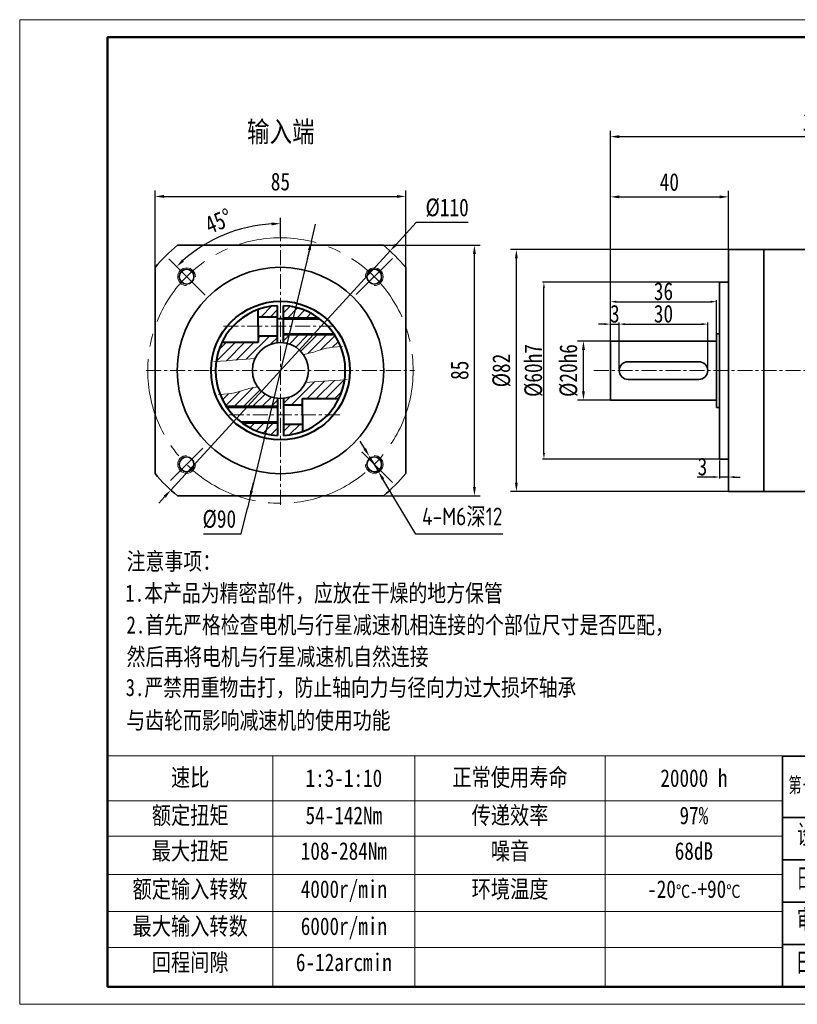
# Model space of a CAD drawing. Header units: millimetres. Extents: x -294 to 205, y -174 to 160.
# Tile 1 of 2: x -294 to -30, y -174 to 160. Entities that reach past the tile are written whole.
import ezdxf
from ezdxf.enums import TextEntityAlignment as Align

# ---------------------------------------------------------------- set-up
doc = ezdxf.new("R2010")
doc.units = ezdxf.units.MM
doc.header["$PDSIZE"] = -5
doc.linetypes.add('CENTER', pattern=[50.8, 31.75, -6.35, 6.35, -6.35])
doc.linetypes.add('点画线', pattern=[18, 12, -2, 2, -2])
doc.layers.get('0').update_dxf_attribs({"lineweight": 18})
doc.layers.get('Defpoints').update_dxf_attribs({"lineweight": 18})
for name, color, linetype, lineweight in [('dim', 82, 'Continuous', 9), ('screw', 33, 'Continuous', 13), ('中心线', 1, 'Continuous', 13), ('中心线层', 1, '点画线', 18), ('剖面线', 161, 'Continuous', 15), ('图框', 7, 'Continuous', 35), ('图框_内框线', 5, 'Continuous', 50), ('图框_外框线', 7, 'Continuous', 18), ('实线', 7, 'Continuous', 35), ('尺寸线', 3, 'Continuous', 18), ('尺寸线层', 3, 'Continuous', 18), ('粗实线', 7, 'Continuous', 40), ('粗实线层', 7, 'Continuous', 35), ('细实线', 211, 'Continuous', 18)]:
    doc.layers.add(name, color=color, linetype=linetype, lineweight=lineweight)
doc.styles.get("Standard").update_dxf_attribs({"font": 'txt.shx', "bigfont": 'gbcbig.shx'})
doc.styles.add('宋体', font='txt', dxfattribs={"width": 0.8})
doc.styles.add('标准', font='txt', dxfattribs={"width": 0.667})
doc.dimstyles.new('ISO-25', dxfattribs={"dimtxt": 6, "dimasz": 3, "dimexe": 2, "dimexo": 0, "dimgap": 2, "dimtad": 1, "dimdsep": 46, "dimtxsty": 'Standard', "dimcen": 2.5, "dimdle": 6, "dimadec": 0, "dimazin": 0, "dimtfac": 1, "dimtmove": 0, "dimatfit": 3, "dimfxl": 0, "dimarcsym": 0})
doc.dimstyles.new('ISO-25$3', dxfattribs={"dimtxt": 6, "dimasz": 3, "dimexe": 2, "dimexo": 0, "dimgap": 2, "dimtad": 1, "dimtoh": 1, "dimdsep": 46, "dimtxsty": 'Standard', "dimcen": 2.5, "dimdle": 6, "dimadec": 0, "dimazin": 0, "dimtfac": 1, "dimtmove": 0, "dimatfit": 3, "dimfxl": 0, "dimtolj": 1, "dimarcsym": 0})

# ---------------------------------------------------------------- blocks, each defined once
blk = doc.blocks.new('*D0')
at = {"layer": 'Defpoints', "color": 0}
for p in [(-90.31, 56.74), (-93.31, 49.68), (-90.31, 41)]:
    blk.add_point(p, dxfattribs=at)
at = {"layer": 'dim', "color": 0, "linetype": 'Continuous', "lineweight": -2}
for p, q in [((-93.31, 50.18), (-93.31, 57.23)), ((-90.31, 41.5), (-90.31, 57.23)), ((-95.31, 56.74), (-97.31, 56.74)), ((-93.31, 56.74), (-90.31, 56.74)), ((-88.31, 56.74), (-86.31, 56.74))]:
    blk.add_line(p, q, dxfattribs=at)
at = {"layer": 'dim', "color": 0}
for points in [[(-95.31, 57.07), (-95.31, 56.4), (-93.31, 56.74)], [(-88.31, 57.07), (-88.31, 56.4), (-90.31, 56.74)]]:
    blk.add_solid(points, dxfattribs=at)
at = {"layer": 'dim', "color": 0, "insert": (-91.81, 60.23), "char_height": 6, "attachment_point": 5, "style": '宋体'}
blk.add_mtext('\\A1;3', dxfattribs=at)
blk = doc.blocks.new('*D1')
at = {"layer": 'Defpoints', "color": 0}
for p in [(-60.31, 56.74), (-90.31, 41), (-60.31, 41)]:
    blk.add_point(p, dxfattribs=at)
at = {"layer": 'dim', "color": 0, "linetype": 'Continuous', "lineweight": -2}
for p, q in [((-90.31, 41.5), (-90.31, 57.23)), ((-60.31, 41.5), (-60.31, 57.23)), ((-88.31, 56.74), (-62.31, 56.74))]:
    blk.add_line(p, q, dxfattribs=at)
at = {"layer": 'dim', "color": 0}
for points in [[(-88.31, 57.07), (-88.31, 56.4), (-90.31, 56.74)], [(-62.31, 57.07), (-62.31, 56.4), (-60.31, 56.74)]]:
    blk.add_solid(points, dxfattribs=at)
at = {"layer": 'dim', "color": 0, "insert": (-75.31, 60.23), "char_height": 6, "attachment_point": 5, "style": '宋体'}
blk.add_mtext('\\A1;30', dxfattribs=at)
blk = doc.blocks.new('*D2')
at = {"layer": 'Defpoints', "color": 0}
for p in [(-53.31, 99.89), (-53.31, 82), (-93.31, 50.31)]:
    blk.add_point(p, dxfattribs=at)
at = {"layer": '尺寸线', "color": 0, "linetype": 'Continuous', "lineweight": -2}
for p, q in [((-93.31, 50.31), (-93.31, 101.89)), ((-53.31, 82), (-53.31, 101.89)), ((-90.31, 99.89), (-56.31, 99.89))]:
    blk.add_line(p, q, dxfattribs=at)
at = {"layer": '尺寸线', "color": 0}
for points in [[(-90.31, 100.39), (-90.31, 99.39), (-93.31, 99.89)], [(-56.31, 100.39), (-56.31, 99.39), (-53.31, 99.89)]]:
    blk.add_solid(points, dxfattribs=at)
at = {"layer": '尺寸线', "color": 0, "insert": (-73.31, 104.89), "char_height": 6, "attachment_point": 5, "style": '宋体'}
blk.add_mtext('\\A1;40', dxfattribs=at)
blk = doc.blocks.new('*D4')
at = {"layer": 'Defpoints', "color": 0}
for p in [(-115.84, 71), (-54.81, 71), (-54.81, 11)]:
    blk.add_point(p, dxfattribs=at)
at = {"layer": 'dim', "color": 0, "linetype": 'Continuous', "lineweight": -2}
for p, q in [((-55.31, 71), (-116.34, 71)), ((-115.84, 13), (-115.84, 69)), ((-55.31, 11), (-116.34, 11))]:
    blk.add_line(p, q, dxfattribs=at)
at = {"layer": 'dim', "color": 0}
for points in [[(-116.18, 69), (-115.51, 69), (-115.84, 71)], [(-116.18, 13), (-115.51, 13), (-115.84, 11)]]:
    blk.add_solid(points, dxfattribs=at)
at = {"layer": 'dim', "color": 0, "insert": (-119.34, 41), "char_height": 6, "attachment_point": 5, "rotation": 90, "style": '宋体'}
blk.add_mtext('\\A1;%%C60h7', dxfattribs=at)
blk = doc.blocks.new('*D5')
at = {"layer": 'Defpoints', "color": 0}
for p in [(-56.31, 11), (-53.31, 11), (-56.31, 4.89)]:
    blk.add_point(p, dxfattribs=at)
at = {"layer": 'dim', "color": 0, "linetype": 'Continuous', "lineweight": -2}
for p, q in [((-56.31, 10.5), (-56.31, 4.39)), ((-53.31, 10.5), (-53.31, 4.39)), ((-58.31, 4.89), (-63.9, 4.89)), ((-53.31, 4.89), (-56.31, 4.89)), ((-51.31, 4.89), (-49.31, 4.89))]:
    blk.add_line(p, q, dxfattribs=at)
at = {"layer": 'dim', "color": 0}
for points in [[(-58.31, 5.22), (-58.31, 4.55), (-56.31, 4.89)], [(-51.31, 5.22), (-51.31, 4.55), (-53.31, 4.89)]]:
    blk.add_solid(points, dxfattribs=at)
at = {"layer": 'dim', "color": 0, "insert": (-62.1, 8.39), "char_height": 6, "attachment_point": 5, "style": '宋体'}
blk.add_mtext('\\A1;3', dxfattribs=at)
blk = doc.blocks.new('*D10')
at = {"layer": 'Defpoints', "color": 0}
for p in [(-194.67, 84.76), (-215.68, -2.76)]:
    blk.add_point(p, dxfattribs=at)
at = {"layer": '尺寸线', "color": 0, "linetype": 'Continuous', "lineweight": -2}
for p, q in [((-193.97, 87.67), (-193.26, 90.59)), ((-194.67, 84.76), (-193.97, 87.67)), ((-194.67, 84.76), (-215.68, -2.76)), ((-215.68, -2.76), (-216.38, -5.67)), ((-218.48, -14.43), (-216.38, -5.67)), ((-231.28, -14.43), (-218.48, -14.43))]:
    blk.add_line(p, q, dxfattribs=at)
at = {"layer": '尺寸线', "color": 0, "lineweight": -2}
for p, q in [((-195.37, 81.84), (-196.07, 78.92)), ((-214.97, 0.16), (-214.27, 3.08))]:
    blk.add_line(p, q, dxfattribs=at)
at = {"layer": '尺寸线', "color": 0}
for points in [[(-195.85, 81.96), (-194.88, 81.72), (-194.67, 84.76)], [(-215.46, 0.28), (-214.49, 0.04), (-215.68, -2.76)]]:
    blk.add_solid(points, dxfattribs=at)
at = {"layer": '尺寸线', "color": 0, "insert": (-225.88, -9.43), "char_height": 6, "attachment_point": 5, "style": '宋体'}
blk.add_mtext('\\A1;%%C90', dxfattribs=at)
blk = doc.blocks.new('*D11')
at = {"layer": 'Defpoints', "color": 0}
for p in [(-162.67, 100.03), (-247.67, 72.74), (-162.67, 72.74)]:
    blk.add_point(p, dxfattribs=at)
at = {"layer": '尺寸线', "color": 0, "linetype": 'Continuous', "lineweight": -2}
for p, q in [((-247.67, 72.74), (-247.67, 102.03)), ((-162.67, 72.74), (-162.67, 102.03)), ((-244.67, 100.03), (-165.67, 100.03))]:
    blk.add_line(p, q, dxfattribs=at)
at = {"layer": '尺寸线', "color": 0}
for points in [[(-244.67, 100.53), (-244.67, 99.53), (-247.67, 100.03)], [(-165.67, 100.53), (-165.67, 99.53), (-162.67, 100.03)]]:
    blk.add_solid(points, dxfattribs=at)
at = {"layer": '尺寸线', "color": 0, "insert": (-205.17, 105.03), "char_height": 6, "attachment_point": 5, "style": '宋体'}
blk.add_mtext('\\A1;85', dxfattribs=at)
blk = doc.blocks.new('*D12')
at = {"layer": 'Defpoints', "color": 0}
for p in [(-173.44, 83.5), (-139.41, 83.5), (-170.26, -1.5)]:
    blk.add_point(p, dxfattribs=at)
at = {"layer": '尺寸线', "color": 0, "linetype": 'Continuous', "lineweight": -2}
for p, q in [((-173.44, 83.5), (-137.41, 83.5)), ((-139.41, 1.5), (-139.41, 80.5)), ((-170.26, -1.5), (-137.41, -1.5))]:
    blk.add_line(p, q, dxfattribs=at)
at = {"layer": '尺寸线', "color": 0}
for points in [[(-139.91, 80.5), (-138.91, 80.5), (-139.41, 83.5)], [(-139.91, 1.5), (-138.91, 1.5), (-139.41, -1.5)]]:
    blk.add_solid(points, dxfattribs=at)
at = {"layer": '尺寸线', "color": 0, "insert": (-144.41, 41.08), "char_height": 6, "attachment_point": 5, "rotation": 90, "style": '宋体'}
blk.add_mtext('\\A1;85', dxfattribs=at)
blk = doc.blocks.new('*D13')
at = {"layer": 'Defpoints', "color": 0}
for p in [(-125.18, 82), (-53.31, 82), (-53.31, 0)]:
    blk.add_point(p, dxfattribs=at)
at = {"layer": '尺寸线', "color": 0, "linetype": 'Continuous', "lineweight": -2}
for p, q in [((-53.31, 82), (-127.18, 82)), ((-125.18, 3), (-125.18, 79)), ((-53.31, 0), (-127.18, 0))]:
    blk.add_line(p, q, dxfattribs=at)
at = {"layer": '尺寸线', "color": 0}
for points in [[(-125.68, 79), (-124.68, 79), (-125.18, 82)], [(-125.68, 3), (-124.68, 3), (-125.18, 0)]]:
    blk.add_solid(points, dxfattribs=at)
at = {"layer": '尺寸线', "color": 0, "insert": (-130.18, 41), "char_height": 6, "attachment_point": 5, "rotation": 90, "style": '宋体'}
blk.add_mtext('\\A1;%%C82', dxfattribs=at)
blk = doc.blocks.new('*D14')
at = {"layer": 'Defpoints', "color": 0}
for p in [(-102.44, 51), (-93.31, 51), (-93.31, 31)]:
    blk.add_point(p, dxfattribs=at)
at = {"layer": '尺寸线', "color": 0, "linetype": 'Continuous', "lineweight": -2}
for p, q in [((-93.31, 51), (-104.44, 51)), ((-102.44, 34), (-102.44, 48)), ((-93.31, 31), (-104.44, 31))]:
    blk.add_line(p, q, dxfattribs=at)
at = {"layer": '尺寸线', "color": 0}
for points in [[(-102.94, 48), (-101.94, 48), (-102.44, 51)], [(-102.94, 34), (-101.94, 34), (-102.44, 31)]]:
    blk.add_solid(points, dxfattribs=at)
at = {"layer": '尺寸线', "color": 0, "insert": (-107.44, 41), "char_height": 6, "attachment_point": 5, "rotation": 90, "style": '宋体'}
blk.add_mtext('\\A1;%%C20h6', dxfattribs=at)
blk = doc.blocks.new('*D18')
at = {"layer": 'Defpoints', "color": 0}
for p in [(-57.31, 64.34), (-93.31, 51), (-57.31, 51)]:
    blk.add_point(p, dxfattribs=at)
at = {"layer": 'dim', "color": 0, "linetype": 'Continuous', "lineweight": -2}
for p, q in [((-93.31, 51.5), (-93.31, 64.84)), ((-91.31, 64.34), (-59.31, 64.34)), ((-57.31, 51.5), (-57.31, 64.84))]:
    blk.add_line(p, q, dxfattribs=at)
at = {"layer": 'dim', "color": 0}
for points in [[(-91.31, 64.67), (-91.31, 64), (-93.31, 64.34)], [(-59.31, 64.67), (-59.31, 64), (-57.31, 64.34)]]:
    blk.add_solid(points, dxfattribs=at)
at = {"layer": 'dim', "color": 0, "insert": (-75.31, 67.84), "char_height": 6, "attachment_point": 5, "style": '宋体'}
blk.add_mtext('\\A1;36', dxfattribs=at)
blk = doc.blocks.new('*D21')
at = {"layer": 'Defpoints', "color": 0}
for p in [(-93.31, 120.3), (46.69, 83.5), (-93.31, 46)]:
    blk.add_point(p, dxfattribs=at)
at = {"layer": '尺寸线', "color": 0, "linetype": 'Continuous', "lineweight": -2}
for p, q in [((-93.31, 46), (-93.31, 122.3)), ((43.69, 120.3), (-90.31, 120.3)), ((46.69, 83.5), (46.69, 122.3))]:
    blk.add_line(p, q, dxfattribs=at)
at = {"layer": '尺寸线', "color": 0}
for points in [[(-90.31, 120.8), (-90.31, 119.8), (-93.31, 120.3)], [(43.69, 120.8), (43.69, 119.8), (46.69, 120.3)]]:
    blk.add_solid(points, dxfattribs=at)
at = {"layer": '尺寸线', "color": 0, "insert": (-23.31, 125.3), "char_height": 6, "attachment_point": 5, "style": '宋体'}
blk.add_mtext('\\A1;140', dxfattribs=at)
blk = doc.blocks.new('*D23')
at = {"layer": 'Defpoints', "color": 0}
for p in [(-175.03, 11.89), (-171.95, 6.74)]:
    blk.add_point(p, dxfattribs=at)
at = {"layer": '尺寸线', "color": 0, "linetype": 'Continuous', "lineweight": -2}
for p, q in [((-176.56, 14.47), (-178.1, 17.04)), ((-175.03, 11.89), (-171.95, 6.74)), ((-159.27, -14.47), (-170.41, 4.17)), ((-129.81, -14.47), (-159.27, -14.47))]:
    blk.add_line(p, q, dxfattribs=at)
blk.add_arc((-173.49, 9.32), 3, 270, 339.0574, dxfattribs=at)
at = {"layer": '尺寸线', "color": 0}
for points in [[(-176.14, 14.72), (-176.99, 14.21), (-175.03, 11.89)], [(-169.98, 4.42), (-170.84, 3.91), (-171.95, 6.74)]]:
    blk.add_solid(points, dxfattribs=at)
at = {"layer": '尺寸线', "color": 0, "insert": (-143.54, -8.79), "char_height": 6, "attachment_point": 5, "style": '宋体'}
blk.add_mtext('\\A1;{\\fISOCPEUR|b0|i0|c0|p34;4-M6}深{\\fISOCPEUR|b0|i0|c0|p34;12}', dxfattribs=at)
blk = doc.blocks.new('*D73')
at = {"layer": 'Defpoints', "color": 0}
for p in [(-168, 81.54), (-242.34, 0.46)]:
    blk.add_point(p, dxfattribs=at)
at = {"layer": '尺寸线', "color": 0, "linetype": 'Continuous', "lineweight": -2}
for p, q in [((-159.15, 91.19), (-165.97, 83.75)), ((-141.55, 91.19), (-159.15, 91.19)), ((-242.34, 0.46), (-168, 81.54)), ((-244.37, -1.75), (-246.4, -3.96))]:
    blk.add_line(p, q, dxfattribs=at)
at = {"layer": '尺寸线', "color": 0}
for points in [[(-166.34, 84.09), (-165.6, 83.41), (-168, 81.54)], [(-244.74, -1.41), (-244, -2.09), (-242.34, 0.46)]]:
    blk.add_solid(points, dxfattribs=at)
at = {"layer": '尺寸线', "color": 0, "insert": (-148.65, 96.19), "char_height": 6, "attachment_point": 5, "style": '宋体'}
blk.add_mtext('\\A1;%%C110', dxfattribs=at)
blk = doc.blocks.new('标准图框')
at = {"layer": '中心线层'}
for p, q in [((56.35, 69.75), (56.35, 87.61)), ((31.57, 78.68), (46.24, 78.68)), ((47.42, 78.68), (65.28, 78.68))]:
    blk.add_line(p, q, dxfattribs=at)
at = {"layer": '图框'}
for p, q in [((0, 90.06), (0, 0)), ((26.28, 66.07), (26.28, 90.06)), ((70.57, 90.06), (70.57, 0)), ((170.23, 0), (170.23, 90.06)), ((0, 66.07), (269.9, 66.07)), ((26.28, 66.07), (26.28, 0)), ((103.79, 66.07), (103.79, 33.03)), ((137.01, 66.07), (137.01, 33.03)), ((0, 49.55), (170.23, 49.55)), ((0, 33.03), (269.9, 33.03)), ((0, 16.52), (170.23, 16.52))]:
    blk.add_line(p, q, dxfattribs=at)
at = {"layer": '图框', "lineweight": 18}
for p, q in [((34.41, 81.53), (43.4, 84.77)), ((43.4, 84.77), (43.4, 72.59)), ((34.41, 75.83), (34.41, 81.53)), ((43.4, 72.59), (34.41, 75.83))]:
    blk.add_line(p, q, dxfattribs=at)
for radius in [6.09, 2.85]:
    blk.add_circle((56.35, 78.68), radius, dxfattribs=at)
at = {"layer": '粗实线层'}
for p, q in [((0, 90.06), (269.9, 90.06)), ((269.9, 90.06), (269.9, 0)), ((0, 0), (269.9, 0))]:
    blk.add_line(p, q, dxfattribs=at)
at = {"layer": '尺寸线层', "attachment_point": 5, "line_spacing_factor": 0.957757, "style": '标准'}
for s, insert, char_height, width in [('{\\T1.1;第一视角}', (13.51, 78.46), 5.872, 25.8366), ('\\T1.1;设计', (12.95, 59.12), 7.505, 33.0206), ('\\T1.1;比例', (84.2, 59.28), 7.505, 33.0206), ('\\T1.1;版本', (119.07, 58.86), 7.505, 33.0206), ('\\T1.1;数量', (154.39, 58.95), 7.505, 33.0206), ('\\T1.1;日期', (12.49, 42.02), 7.505, 33.0206), ('\\T1.1;审核', (12.75, 25.86), 7.505, 30.4408), ('\\T1.1;日期', (12.32, 9.1), 7.505, 30.4408)]:
    blk.add_mtext(s, dxfattribs=dict(at, insert=insert, char_height=char_height, width=width))
at = {"layer": '尺寸线层', "style": '标准', "width": 0.667}
for tag, height, p in [('材料', 12.01, (113.43, 78.04)), ('公司', 12.01, (211.79, 77.58)), ('设计', 7.5, (46.92, 59.12)), ('名称', 12.01, (211.56, 49.21)), ('日期', 7.5, (45.78, 42.48)), ('比列', 7.5, (84.17, 41.84)), ('版本', 7.5, (119.67, 41.53)), ('数量', 7.5, (152.07, 42.15)), ('审核', 7.5, (46.51, 24.81)), ('图纸编号', 12.01, (212.95, 17.81)), ('日期', 7.5, (45.62, 9.57)), ('纸张', 7.5, (114.47, 9.57))]:
    blk.add_attdef(tag, text='', height=height, dxfattribs=at).set_placement(p, align=Align.MIDDLE_CENTER)
blk = doc.blocks.new('*D77')
at = {"layer": 'Defpoints', "color": 0}
for p in [(-218.06, 89.11), (-205.17, 86.5), (-243.01, 78.83), (-230.7, 66.53), (-205.17, -4.5)]:
    blk.add_point(p, dxfattribs=at)
at = {"layer": '尺寸线', "color": 0, "linetype": 'Continuous', "lineweight": -2}
blk.add_line((-205.17, 86.5), (-205.17, 92.81), dxfattribs=at)
blk.add_arc((-205.17, 41), 49.81, 93.4516, 131.5484, dxfattribs=at)
at = {"layer": '尺寸线', "color": 0}
for points in [[(-208.18, 91.22), (-208.15, 90.22), (-205.17, 90.81)], [(-237.86, 77.91), (-238.55, 78.64), (-240.39, 76.22)]]:
    blk.add_solid(points, dxfattribs=at)
at = {"layer": '尺寸线', "color": 0, "insert": (-226.14, 91.63), "char_height": 6, "attachment_point": 5, "rotation": 22.5, "style": '宋体'}
blk.add_mtext('\\A1;45°', dxfattribs=at)

msp = doc.modelspace()

# ---------------------------------------------------------------- linework, layer by layer
at = {"layer": 'screw', "color": 1, "linetype": 'CENTER', "ltscale": 0.16}
for p, q in [((-205.17, -4.5), (-205.17, 86.5)), ((-224.517, 56), (-185.948, 56)), ((-250.67, 41), (-159.67, 41)), ((-98.964, 41), (52.053, 41)), ((-222.674, 26), (-184.105, 26))]:
    msp.add_line(p, q, dxfattribs=at)
at = {"layer": 'screw', "color": 92}
for centre, start, end in [((-236.99, 72.82), 0, 270), ((-173.351, 72.82), 270, 180), ((-236.99, 9.18), 90, 0), ((-173.351, 9.18), 180, 90)]:
    msp.add_arc(centre, 3, start, end, dxfattribs=at)
at = {"layer": '中心线', "color": 1, "linetype": '点画线', "ltscale": 2.2}
msp.add_line((-230.703, 66.533), (-243.005, 78.835), dxfattribs=at)
at = {"layer": '中心线', "color": 1, "linetype": 'CENTER', "ltscale": 2.2}
for p, q in [((-179.445, 66.726), (-167.187, 78.983)), ((-231.459, 14.712), (-242.488, 3.682)), ((-177.565, 13.394), (-167.227, 3.057))]:
    msp.add_line(p, q, dxfattribs=at)
at = {"layer": '中心线', "color": 1, "linetype": '点画线', "ltscale": 2.2}
msp.add_circle((-205.17, 41), 45, dxfattribs=at)
at = {"layer": '剖面线', "linetype": 'Continuous'}
for p, q in [((-212.305, 61.811), (-212.67, 61.446)), ((-208.18, 62.793), (-211.723, 59.25)), ((-206.17, 61.659), (-208.58, 59.25)), ((-201.927, 62.76), (-204.17, 60.516)), ((-199.332, 62.211), (-202.544, 59)), ((-201.927, 62.76), (-201.927, 62.76)), ((-196.981, 61.419), (-199.401, 59)), ((-199.332, 62.211), (-199.332, 62.211)), ((-196.981, 61.419), (-196.981, 61.419)), ((-194.836, 60.422), (-196.257, 59)), ((-194.836, 60.422), (-194.836, 60.422)), ((-192.873, 59.242), (-193.114, 59)), ((-192.873, 59.242), (-192.873, 59.242)), ((-220.473, 50.5), (-226.826, 44.146)), ((-223.616, 50.5), (-225.981, 48.135)), ((-217.33, 50.5), (-223.495, 44.335)), ((-214.187, 50.5), (-220.132, 44.554)), ((-208.794, 52.75), (-216.74, 44.804)), ((-211.937, 52.75), (-212.67, 52.016)), ((-206.17, 52.23), (-208.505, 49.896)), ((-202.257, 53), (-204.17, 51.087)), ((-199.114, 53), (-202.118, 49.996)), ((-195.971, 53), (-200.001, 48.97)), ((-192.828, 53), (-198.284, 47.544)), ((-189.685, 53), (-195.911, 46.774)), ((-186.657, 52.885), (-191.553, 47.989)), ((-185.515, 50.883), (-187.514, 48.885)), ((-201.547, 29.25), (-193.601, 37.196)), ((-196.154, 31.5), (-190.208, 37.446)), ((-193.011, 31.5), (-186.846, 37.665)), ((-189.868, 31.5), (-183.514, 37.854)), ((-223.684, 29.115), (-218.788, 34.011)), ((-220.656, 29), (-214.429, 35.226)), ((-217.513, 29), (-212.057, 34.456)), ((-186.725, 31.5), (-184.359, 33.865)), ((-224.825, 31.117), (-222.827, 33.115)), ((-214.369, 29), (-210.34, 33.03)), ((-211.226, 29), (-208.223, 32.004)), ((-208.083, 29), (-206.17, 30.913)), ((-204.17, 29.77), (-201.836, 32.104)), ((-198.404, 29.25), (-197.67, 29.984)), ((-217.468, 22.758), (-217.226, 23)), ((-217.468, 22.758), (-217.468, 22.758)), ((-215.505, 21.578), (-214.083, 23)), ((-215.505, 21.578), (-215.505, 21.578)), ((-213.359, 20.581), (-210.94, 23)), ((-213.359, 20.581), (-213.359, 20.581)), ((-211.008, 19.789), (-207.797, 23)), ((-208.414, 19.24), (-206.17, 21.484)), ((-204.17, 20.341), (-201.761, 22.75)), ((-202.161, 19.207), (-198.618, 22.75)), ((-198.036, 20.189), (-197.67, 20.554)), ((-211.008, 19.789), (-211.008, 19.789)), ((-208.414, 19.24), (-208.414, 19.24))]:
    msp.add_line(p, q, dxfattribs=at)
at = {"layer": '图框_内框线'}
msp.add_lwpolyline([(-263.79, -167.952), (199.307, -167.952), (199.307, 154.011), (-263.79, 154.011)], close=True, dxfattribs=at)
at = {"layer": '图框_外框线'}
for p, q in [((-263.79, -89.612), (-207.735, -89.612)), ((-263.79, -89.612), (-263.79, -104.865)), ((-207.735, -89.612), (-159.584, -89.612)), ((-207.735, -89.612), (-207.735, -104.865)), ((-159.584, -89.612), (-95.075, -89.612)), ((-159.584, -89.612), (-159.584, -104.865)), ((-95.075, -89.612), (-34.93, -89.612)), ((-95.075, -89.612), (-95.075, -104.865)), ((-34.93, -89.612), (-34.93, -104.865)), ((-263.79, -104.865), (-207.735, -104.865)), ((-263.79, -104.865), (-263.79, -116.943)), ((-207.735, -104.865), (-159.584, -104.865)), ((-207.735, -104.865), (-207.735, -116.943)), ((-159.584, -104.865), (-95.075, -104.865)), ((-159.584, -104.865), (-159.584, -116.943)), ((-95.075, -104.865), (-34.93, -104.865)), ((-95.075, -104.865), (-95.075, -116.943)), ((-34.93, -104.865), (-34.93, -116.943)), ((-263.79, -116.943), (-207.735, -116.943)), ((-263.79, -116.943), (-263.79, -129.858)), ((-207.735, -116.943), (-159.584, -116.943)), ((-207.735, -116.943), (-207.735, -129.858)), ((-159.584, -116.943), (-95.075, -116.943)), ((-159.584, -116.943), (-159.584, -129.858)), ((-95.075, -116.943), (-34.93, -116.943)), ((-95.075, -116.943), (-95.075, -129.858)), ((-34.93, -116.943), (-34.93, -129.858)), ((-263.79, -129.858), (-207.735, -129.858)), ((-263.79, -129.858), (-263.79, -142.44)), ((-207.735, -129.858), (-159.584, -129.858)), ((-207.735, -129.858), (-207.735, -142.44)), ((-159.584, -129.858), (-95.075, -129.858)), ((-159.584, -129.858), (-159.584, -142.44)), ((-95.075, -129.858), (-34.93, -129.858)), ((-95.075, -129.858), (-95.075, -142.44)), ((-34.93, -129.858), (-34.93, -142.44)), ((-263.79, -142.44), (-207.735, -142.44)), ((-263.79, -142.44), (-263.79, -154.691)), ((-207.735, -142.44), (-159.584, -142.44)), ((-207.735, -142.44), (-207.735, -154.691)), ((-159.584, -142.44), (-95.075, -142.44)), ((-159.584, -142.44), (-159.584, -154.691)), ((-95.075, -142.44), (-34.93, -142.44)), ((-95.075, -142.44), (-95.075, -154.691)), ((-34.93, -142.44), (-34.93, -154.691)), ((-263.79, -154.691), (-207.735, -154.691)), ((-263.79, -154.691), (-263.79, -167.952)), ((-207.735, -154.691), (-159.584, -154.691)), ((-207.735, -154.691), (-207.735, -167.952)), ((-159.584, -154.691), (-95.075, -154.691)), ((-159.584, -154.691), (-159.584, -167.952)), ((-95.075, -154.691), (-34.93, -154.691)), ((-95.075, -154.691), (-95.075, -167.952)), ((-34.93, -154.691), (-34.93, -167.952)), ((-263.79, -167.952), (-207.735, -167.952)), ((-207.735, -167.952), (-159.584, -167.952)), ((-159.584, -167.952), (-95.075, -167.952)), ((-95.075, -167.952), (-34.93, -167.952))]:
    msp.add_line(p, q, dxfattribs=at)
msp.add_lwpolyline([(-293.561, -173.906), (205.261, -173.906), (205.261, 159.965), (-293.561, 159.965)], close=True, dxfattribs=at)
at = {"layer": '实线'}
for p, q in [((-240.081, 83.5), (-170.26, 83.5)), ((-53.31, 41), (-53.31, 82)), ((-53.31, 82), (21.69, 82)), ((-41.31, 41), (-41.31, 82)), ((-247.67, 6.089), (-247.67, 75.911)), ((-162.67, 6.089), (-162.67, 75.911)), ((-56.31, 41), (-56.31, 71)), ((-56.31, 71), (-53.31, 71)), ((-57.31, 41), (-57.31, 53.5)), ((-57.31, 53.5), (-56.31, 53.5)), ((-93.31, 41), (-93.31, 51)), ((-93.31, 51), (-57.31, 51)), ((-87.31, 44), (-63.31, 44)), ((-93.31, 41), (-93.31, 31)), ((-57.31, 41), (-57.31, 28.5)), ((-56.31, 41), (-56.31, 11)), ((-53.31, 41), (-53.31, 0)), ((-41.31, 41), (-41.31, 0)), ((-87.31, 38), (-63.31, 38)), ((-93.31, 31), (-57.31, 31)), ((-57.31, 28.5), (-56.31, 28.5)), ((-56.31, 11), (-53.31, 11)), ((-53.31, 0), (21.69, 0)), ((-240.081, -1.5), (-170.26, -1.5))]:
    msp.add_line(p, q, dxfattribs=at)
for centre, radius in [((-205.17, 41), 35), ((-236.99, 72.82), 2.5), ((-173.351, 72.82), 2.5), ((-205.17, 41), 9.5), ((-236.99, 9.18), 2.5), ((-173.351, 9.18), 2.5)]:
    msp.add_circle(centre, radius, dxfattribs=at)
for centre, radius, start, end in [((-205.17, 41), 55, 129.40057, 140.59943), ((-205.17, 41), 55, 39.40057, 50.59943), ((-87.31, 41), 3, 90, 270), ((-63.31, 41), 3, 270, 90), ((-205.17, 41), 55, 219.40057, 230.59943), ((-205.17, 41), 55, 309.40057, 320.59943)]:
    msp.add_arc(centre, radius, start, end, dxfattribs=at)
at = {"layer": '粗实线'}
for p, q in [((-212.67, 56), (-212.67, 61.682)), ((-206.17, 50.447), (-206.17, 62.977)), ((-206.17, 50.447), (-206.17, 62.977)), ((-204.17, 50.447), (-204.17, 62.977)), ((-204.17, 50.447), (-204.17, 62.977)), ((-212.67, 59.25), (-206.17, 59.25)), ((-204.17, 58.5), (-191.838, 58.5)), ((-212.67, 56), (-212.67, 50.5)), ((-204.17, 53.5), (-187.066, 53.5)), ((-212.67, 50.5), (-225.013, 50.5)), ((-212.67, 52.75), (-206.17, 52.75)), ((-206.17, 31.553), (-206.17, 19.023)), ((-204.17, 31.553), (-204.17, 19.023)), ((-197.67, 26), (-197.67, 31.5)), ((-197.67, 31.5), (-185.327, 31.5)), ((-206.17, 28.5), (-223.274, 28.5)), ((-197.67, 29.25), (-204.17, 29.25)), ((-206.17, 23.5), (-218.503, 23.5)), ((-197.67, 26), (-197.67, 20.318)), ((-197.67, 22.75), (-204.17, 22.75))]:
    msp.add_line(p, q, dxfattribs=at)
msp.add_circle((-205.17, 41), 23.5, dxfattribs=at)
for radius, start, end in [(22, 92.60525, 267.39475), (22, 272.60525, 87.39475), (17.5, 86.72417, 93.27583)]:
    msp.add_arc((-205.17, 41), radius, start, end, dxfattribs=at)
at = {"layer": '细实线'}
for p, q in [((-204.17, 59), (-192.521, 59)), ((-204.17, 53), (-186.731, 53)), ((-206.17, 29), (-223.609, 29)), ((-206.17, 23), (-217.819, 23))]:
    msp.add_line(p, q, dxfattribs=at)
for points in [[(-184.128, 49.129), (-189.008, 48.982), (-192.314, 47.577), (-195.803, 46.766), (-197.411, 46.481)], [(-226.212, 32.871), (-221.332, 33.018), (-218.026, 34.423), (-214.538, 35.234), (-212.93, 35.519)]]:
    msp.add_open_spline(points, degree=3, knots=[0, 0, 0, 0, 7.4179739, 13.5847077, 13.5847077, 13.5847077, 13.5847077], dxfattribs=at)
for points in [[(-213.773, 45.03), (-217.513, 44.751), (-221.225, 44.429), (-227.79, 44.097)], [(-196.567, 36.97), (-192.828, 37.249), (-189.116, 37.571), (-182.55, 37.903)]]:
    msp.add_open_spline(points, degree=3, dxfattribs=at)

# ---------------------------------------------------------------- block references
at = {"layer": '尺寸线层', "xscale": 0.8678745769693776, "yscale": 0.8678745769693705, "zscale": 0.8678745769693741}
msp.add_blockref('标准图框', (-34.93, -167.952), dxfattribs=at).add_auto_attribs({'纸张': '    共    张     第    张', '图纸编号': '  PLE80', '名称': '  一级外形图', '公司': '   19-70-90-M6'})

# ---------------------------------------------------------------- texts
at = {"style": '宋体', "width": 0.8}
for s, height, p in [('注意事项：', 5.8648, (-257.295, -26.616)), ('1.本产品为精密部件，应放在干燥的地方保管', 5.8648, (-257.76, -37.401)), ('2.首先严格检查电机与行星减速机相连接的个部位尺寸是否匹配，', 5.8648, (-257.369, -48.186)), ('然后再将电机与行星减速机自然连接', 5.8648, (-257.32, -58.97)), ('3.严禁用重物击打，防止轴向力与径向力过大损坏轴承', 5.83369, (-257.636, -69.377)), ('与齿轮而影响减速机的使用功能', 5.8648, (-257.418, -80.54))]:
    msp.add_text(s, height=height, dxfattribs=at).set_placement(p)
at = {"layer": '图框_外框线', "style": '宋体'}
for s, insert, char_height, width, attachment_point in [('速比', (-235.763, -97.239), 5.9687, 52.07544, 5), ('1:3-1:10', (-183.66, -97.239), 5.9687, 44.17235, 5), ('正常使用寿命', (-127.33, -97.239), 5.9687, 60.52947, 5), ('20000 h', (-65.003, -97.239), 5.9687, 56.1663, 5), ('额定扭矩', (-235.763, -106.855), 5.9687, 52.07544, 2), ('54-142Nm', (-183.66, -106.855), 5.9687, 44.17235, 2), ('传递效率', (-127.33, -106.855), 5.9687, 60.52947, 2), ('97%', (-65.003, -106.855), 5.9687, 56.1663, 2), ('最大扭矩', (-235.763, -118.932), 5.9687, 52.07544, 2), ('108-284Nm', (-183.66, -118.932), 5.9687, 44.17235, 2), ('噪音', (-127.33, -118.932), 5.9687, 60.52947, 2), ('68dB', (-65.003, -118.932), 5.9687, 56.1663, 2), ('额定输入转数', (-235.763, -131.847), 5.9687, 52.07544, 2), ('4000r/min', (-183.66, -131.847), 5.9687, 44.17235, 2), ('环境温度', (-127.33, -131.847), 5.9687, 60.52947, 2), ('-20{\\H0.75x;℃-}+90{\\H0.75x;℃}', (-65.003, -131.847), 5.96871, 56.1663, 2), ('最大输入转数', (-235.763, -144.43), 5.9687, 52.07544, 2), ('6000r/min', (-183.66, -144.43), 5.9687, 44.17235, 2), ('回程间隙', (-235.763, -156.68), 5.9687, 52.07544, 2), ('6-12{\\H1.001x;arcmin}', (-183.66, -156.68), 5.96871, 44.17235, 2)]:
    msp.add_mtext(s, dxfattribs=dict(at, insert=insert, char_height=char_height, width=width, attachment_point=attachment_point))
at = {"layer": '尺寸线', "insert": (-216.492, 125.478), "char_height": 7, "width": 44.34537, "attachment_point": 1, "style": '宋体'}
msp.add_mtext('输入端', dxfattribs=at)

# ---------------------------------------------------------------- dimensions: what is measured, and where the dimension line sits
at = {"layer": 'dim'}
dim = msp.add_linear_dim(base=(-115.844, 71), p1=(-54.81, 11), p2=(-54.81, 71), angle=90, text='%%C<>h7', dimstyle='ISO-25', override={"dimasz": 2, "dimexe": 0.49975, "dimexo": 0.49975, "dimgap": 0.49975, "dimtxsty": '宋体', "dimsah": 1, "dimdle": 4, "dimtolj": 1}, dxfattribs=at)
dim.commit()
dim.dimension.update_dxf_attribs({"geometry": '*D4', "text_midpoint": (-115.844, 41), "dimtype": 160})
for base, p1, p2, picture, middle in [((-57.31, 64.338), (-93.31, 51), (-57.31, 51), '*D18', (-75.31, 67.837)), ((-56.31, 4.887), (-53.31, 11), (-56.31, 11), '*D5', (-62.103, 8.387))]:
    dim = msp.add_linear_dim(base=base, p1=p1, p2=p2, dimstyle='ISO-25', override={"dimasz": 2, "dimexe": 0.49975, "dimexo": 0.49975, "dimgap": 0.49975, "dimtxsty": '宋体', "dimsah": 1, "dimdle": 4, "dimtolj": 1, "dimtzin": 8}, dxfattribs=at)
    dim.commit()
    dim.dimension.update_dxf_attribs({"geometry": picture, "text_midpoint": middle})
for base, p1, p2, picture, middle in [((-90.31, 56.735), (-93.31, 49.681), (-90.31, 41), '*D0', (-91.81, 56.735)), ((-60.31, 56.735), (-90.31, 41), (-60.31, 41), '*D1', (-75.31, 56.735))]:
    dim = msp.add_linear_dim(base=base, p1=p1, p2=p2, dimstyle='ISO-25', override={"dimasz": 2, "dimexe": 0.49975, "dimexo": 0.49975, "dimgap": 0.49975, "dimtxsty": '宋体', "dimsah": 1, "dimdle": 4, "dimtolj": 1, "dimtzin": 8}, dxfattribs=at)
    dim.commit()
    dim.dimension.update_dxf_attribs({"geometry": picture, "text_midpoint": middle, "dimtype": 160})
at = {"layer": '尺寸线'}
dim = msp.add_linear_dim(base=(-93.31, 120.304), p1=(46.69, 83.5), p2=(-93.31, 46), dimstyle='ISO-25', override={"dimtoh": 1, "dimtxsty": '宋体', "dimsah": 1, "dimtolj": 1}, dxfattribs=at)
dim.commit()
dim.dimension.update_dxf_attribs({"geometry": '*D21', "text_midpoint": (-23.31, 125.304)})
for base, p1, p2, picture, middle in [((-162.67, 100.034), (-247.67, 72.741), (-162.67, 72.741), '*D11', (-205.17, 100.034)), ((-53.31, 99.894), (-93.31, 50.306), (-53.31, 82), '*D2', (-73.31, 99.894))]:
    dim = msp.add_linear_dim(base=base, p1=p1, p2=p2, dimstyle='ISO-25', override={"dimtoh": 1, "dimtxsty": '宋体', "dimsah": 1, "dimtolj": 1, "dimtzin": 8}, dxfattribs=at)
    dim.commit()
    dim.dimension.update_dxf_attribs({"geometry": picture, "text_midpoint": middle, "dimtype": 160})
dim = msp.add_diameter_dim_2p(p1=(-242.341, 0.462), p2=(-168, 81.538), dimstyle='ISO-25$3', override={"dimpost": '%%C<>', "dimtxsty": '宋体', "dimsah": 1}, dxfattribs=at)
dim.commit()
dim.dimension.update_dxf_attribs({"geometry": '*D73', "text_midpoint": (-148.654, 91.185), "dimtype": 163})
dim = msp.add_angular_dim_2l(base=(-218.061, 89.109), line1=((-205.17, -4.5), (-205.17, 86.5)), line2=((-230.703, 66.533), (-243.005, 78.835)), dimstyle='ISO-25', override={"dimtoh": 1, "dimtxsty": '宋体', "dimsah": 1, "dimtolj": 1}, dxfattribs=at)
dim.commit()
dim.dimension.update_dxf_attribs({"geometry": '*D77', "text_midpoint": (-226.144, 91.634)})
dim = msp.add_diameter_dim_2p(p1=(-194.666, 84.757), p2=(-215.675, -2.757), dimstyle='ISO-25$3', override={"dimpost": '%%C<>', "dimtxsty": '宋体', "dimsah": 1, "dimtzin": 8}, dxfattribs=at)
dim.commit()
dim.dimension.update_dxf_attribs({"geometry": '*D10', "text_midpoint": (-225.876, -9.425)})
dim = msp.add_linear_dim(base=(-139.413, 83.5), p1=(-170.26, -1.5), p2=(-173.441, 83.5), angle=90, dimstyle='ISO-25', override={"dimtoh": 1, "dimtxsty": '宋体', "dimsah": 1, "dimtolj": 1, "dimtzin": 8}, dxfattribs=at)
dim.commit()
dim.dimension.update_dxf_attribs({"geometry": '*D12', "text_midpoint": (-139.413, 41.081), "dimtype": 160})
for base, p1, p2, text, override, picture, middle in [((-125.18, 82), (-53.31, 0), (-53.31, 82), '%%C<>', {"dimtoh": 1, "dimtxsty": '宋体', "dimsah": 1, "dimtolj": 1}, '*D13', (-125.18, 41)), ((-102.436, 51), (-93.31, 31), (-93.31, 51), '%%C<>h6', {"dimtxsty": '宋体', "dimsah": 1, "dimtolj": 1}, '*D14', (-102.436, 41))]:
    dim = msp.add_linear_dim(base=base, p1=p1, p2=p2, angle=90, text=text, dimstyle='ISO-25', override=override, dxfattribs=at)
    dim.commit()
    dim.dimension.update_dxf_attribs({"geometry": picture, "text_midpoint": middle, "dimtype": 160})
dim = msp.add_diameter_dim_2p(p1=(-175.025, 11.892), p2=(-171.948, 6.741), text='{\\fISOCPEUR|b0|i0|c0|p34;4-M6}深{\\fISOCPEUR|b0|i0|c0|p34;12}', dimstyle='ISO-25$3', override={"dimpost": '%%C<>', "dimtxsty": '宋体', "dimsah": 1}, dxfattribs=at)
dim.commit()
dim.dimension.update_dxf_attribs({"geometry": '*D23', "text_midpoint": (-143.539, -14.472), "dimtype": 163})

doc.saveas('drawing.dxf')
